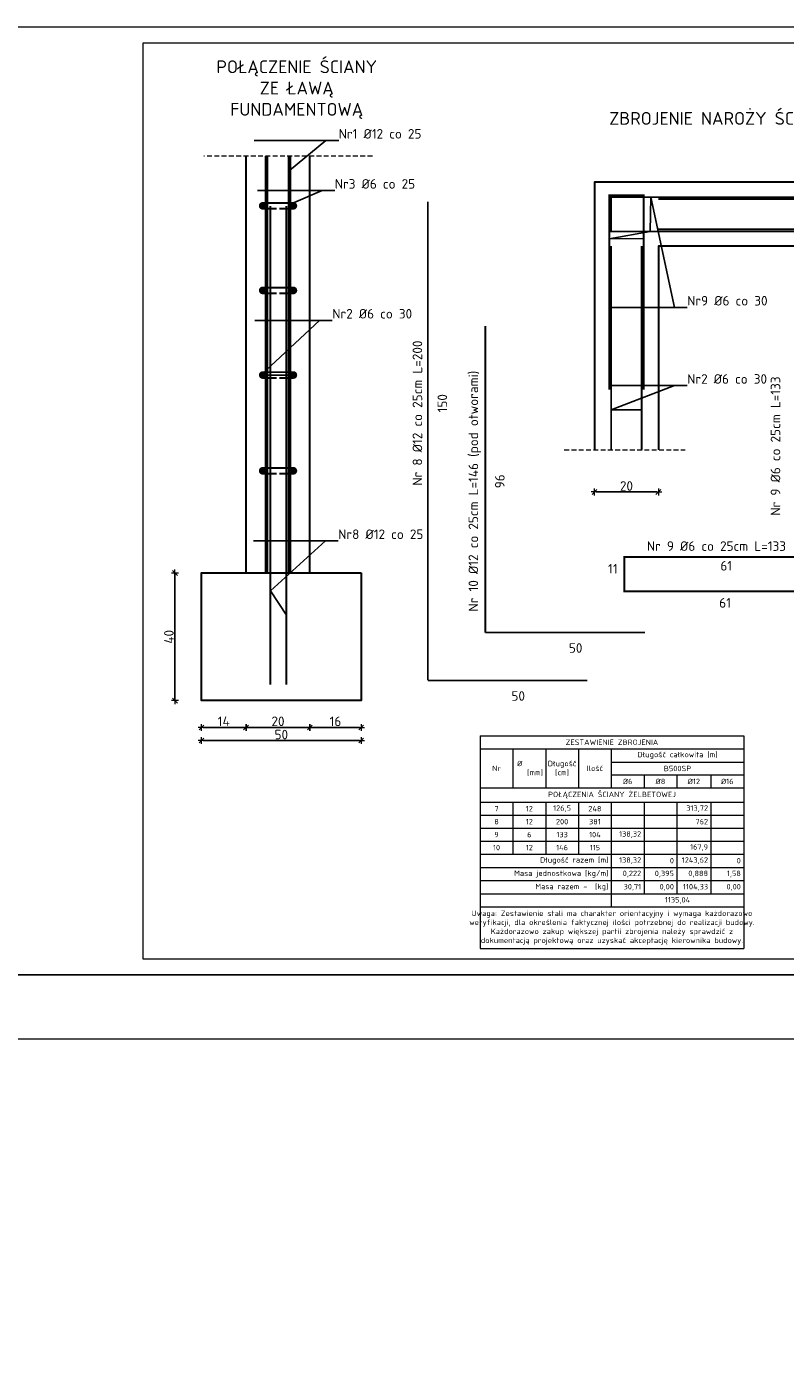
# Model space of a CAD drawing. Header units: millimetres. Extents: x -81893328 to 44149, y -26843406 to 95443303.
# Tile 77 of 100: x 27583 to 28177, y 5423 to 6477. Entities that reach past the tile are written whole.
import ezdxf
from ezdxf import colors
from ezdxf.entities.mleader import LeaderData, LeaderLine
from ezdxf.math import Vec2, Vec3

# ---------------------------------------------------------------- set-up
doc = ezdxf.new("R2010")
doc.units = ezdxf.units.MM
for name, pattern in [('_DASH', [10, 8, -2]), ('CIĄGłA', [0]), ('DASHED', [19.05, 12.7, -6.35])]:
    doc.linetypes.add(name, pattern=pattern)
for name, color, linetype, lineweight in [('aRMZ - cienka', 84, 'Continuous', 13), ('aRMZ - gruba', 92, 'Continuous', 30), ('aRMZ - opisy', 7, 'Continuous', 5), ('aRMZ - tabelka i ramka', 63, 'Continuous', 13), ('aRMZ - wymiarowanie', 4, 'Continuous', 13), ('kRMZ - przerywana', 3, 'DASHED', 5), ('kRMZ - pręty drugorzędne', 2, 'Continuous', 30), ('kRMZ - pręty główne', 3, 'Continuous', 30), ('kRMZ - pręty poprzeczne', 4, 'Continuous', 30), ('kRMZ - wymiarowanie', 221, 'Continuous', 13)]:
    doc.layers.add(name, color=color, linetype=linetype, lineweight=lineweight)
doc.styles.add('1-10 RM wymiar', font='isocpeur.ttf', dxfattribs={"height": 3})
doc.styles.add('1-100 RM wymiar', font='isocpeur.ttf', dxfattribs={"height": 15})
doc.styles.add('1-50 RM wymiar', font='isocpeur.ttf', dxfattribs={"height": 7.5})
doc.styles.get("Standard").update_dxf_attribs({"font": 'arial.ttf'})
doc.dimstyles.new('1-50RM', dxfattribs={"dimtxt": 7.5, "dimasz": 1.25, "dimexe": 1.25, "dimexo": 0.625, "dimgap": 1, "dimtad": 1, "dimtxsty": '1-50 RM wymiar', "dimblk": 'ZNACZKI', "dimcen": 2, "dimdle": 5, "dimse1": 1, "dimse2": 1, "dimclrd": 7, "dimclrt": 7, "dimadec": 0, "dimazin": 0, "dimtfac": 1, "dimtix": 1, "dimtmove": 1, "dimatfit": 3, "dimldrblk": 'ZNACZKI', "dimfxl": 1, "dimarcsym": 0})

# ---------------------------------------------------------------- blocks, each defined once
blk = doc.blocks.new('ZNACZKI')
for p, q in [((1.51, 1.51), (-1.51, -1.51)), ((0, 2.13), (0, -2.13)), ((-2.13, 0), (2.13, 0))]:
    blk.add_line(p, q)
blk = doc.blocks.new('*D1012')
at = {"layer": 'Defpoints', "color": 0, "transparency": 16777216}
for p in [(27719.9, 5949.7), (27844.9, 5949.7), (27844.9, 5918.4)]:
    blk.add_point(p, dxfattribs=at)
at = {"layer": 'kRMZ - wymiarowanie', "color": 7, "lineweight": -2, "transparency": 16777216}
blk.add_line((27721.1, 5918.4), (27843.6, 5918.4), dxfattribs=at)
at = {"layer": 'kRMZ - wymiarowanie', "color": 7, "lineweight": -2, "transparency": 16777216, "xscale": 1.25, "yscale": 1.25, "zscale": 1.25, "rotation": 180}
blk.add_blockref('ZNACZKI', (27719.9, 5918.4), dxfattribs=at)
at = {"layer": 'kRMZ - wymiarowanie', "color": 7, "lineweight": -2, "transparency": 16777216, "xscale": 1.25, "yscale": 1.25, "zscale": 1.25}
blk.add_blockref('ZNACZKI', (27844.9, 5918.4), dxfattribs=at)
at = {"layer": 'kRMZ - wymiarowanie', "color": 7, "transparency": 16777216, "insert": (27782.4, 5923.1), "char_height": 7.5, "attachment_point": 5, "style": '1-50 RM wymiar'}
blk.add_mtext('50', dxfattribs=at)
blk = doc.blocks.new('*D1013')
at = {"layer": 'Defpoints', "color": 0, "transparency": 16777216}
for p in [(27699.1, 6049.7), (27719.9, 6049.7), (27719.9, 5949.7)]:
    blk.add_point(p, dxfattribs=at)
at = {"layer": 'kRMZ - wymiarowanie', "color": 7, "lineweight": -2, "transparency": 16777216}
blk.add_line((27699.1, 5950.9), (27699.1, 6048.4), dxfattribs=at)
at = {"layer": 'kRMZ - wymiarowanie', "color": 7, "lineweight": -2, "transparency": 16777216, "xscale": 1.25, "yscale": 1.25, "zscale": 1.25}
for p, rotation in [((27699.1, 6049.7), 90), ((27699.1, 5949.7), 270)]:
    blk.add_blockref('ZNACZKI', p, dxfattribs=dict(at, rotation=rotation))
at = {"layer": 'kRMZ - wymiarowanie', "color": 7, "transparency": 16777216, "insert": (27694.4, 5999.7), "char_height": 7.5, "attachment_point": 5, "rotation": 90, "style": '1-50 RM wymiar'}
blk.add_mtext('40', dxfattribs=at)
blk = doc.blocks.new('*D1014')
at = {"layer": 'Defpoints', "color": 0, "transparency": 16777216}
for p in [(27754.8, 6049.7), (27719.9, 5949.7), (27754.8, 5928.7)]:
    blk.add_point(p, dxfattribs=at)
at = {"layer": 'kRMZ - wymiarowanie', "color": 7, "lineweight": -2, "transparency": 16777216}
blk.add_line((27721.1, 5928.7), (27753.6, 5928.7), dxfattribs=at)
at = {"layer": 'kRMZ - wymiarowanie', "color": 7, "lineweight": -2, "transparency": 16777216, "xscale": 1.25, "yscale": 1.25, "zscale": 1.25, "rotation": 180}
blk.add_blockref('ZNACZKI', (27719.9, 5928.7), dxfattribs=at)
at = {"layer": 'kRMZ - wymiarowanie', "color": 7, "lineweight": -2, "transparency": 16777216, "xscale": 1.25, "yscale": 1.25, "zscale": 1.25}
blk.add_blockref('ZNACZKI', (27754.8, 5928.7), dxfattribs=at)
at = {"layer": 'kRMZ - wymiarowanie', "color": 7, "transparency": 16777216, "insert": (27737.3, 5933.5), "char_height": 7.5, "attachment_point": 5, "style": '1-50 RM wymiar'}
blk.add_mtext('14', dxfattribs=at)
blk = doc.blocks.new('*D1015')
at = {"layer": 'Defpoints', "color": 0, "transparency": 16777216}
for p in [(27754.8, 6049.7), (27804.8, 6049.7), (27804.8, 5928.7)]:
    blk.add_point(p, dxfattribs=at)
at = {"layer": 'kRMZ - wymiarowanie', "color": 7, "lineweight": -2, "transparency": 16777216}
blk.add_line((27756.1, 5928.7), (27803.6, 5928.7), dxfattribs=at)
at = {"layer": 'kRMZ - wymiarowanie', "color": 7, "lineweight": -2, "transparency": 16777216, "xscale": 1.25, "yscale": 1.25, "zscale": 1.25, "rotation": 180}
blk.add_blockref('ZNACZKI', (27754.8, 5928.7), dxfattribs=at)
at = {"layer": 'kRMZ - wymiarowanie', "color": 7, "lineweight": -2, "transparency": 16777216, "xscale": 1.25, "yscale": 1.25, "zscale": 1.25}
blk.add_blockref('ZNACZKI', (27804.8, 5928.7), dxfattribs=at)
at = {"layer": 'kRMZ - wymiarowanie', "color": 7, "transparency": 16777216, "insert": (27779.8, 5933.5), "char_height": 7.5, "attachment_point": 5, "style": '1-50 RM wymiar'}
blk.add_mtext('20', dxfattribs=at)
blk = doc.blocks.new('*D1016')
at = {"layer": 'Defpoints', "color": 0, "transparency": 16777216}
for p in [(27804.8, 6049.7), (27844.9, 6049.7), (27844.9, 5928.7)]:
    blk.add_point(p, dxfattribs=at)
at = {"layer": 'kRMZ - wymiarowanie', "color": 7, "lineweight": -2, "transparency": 16777216}
blk.add_line((27806.1, 5928.7), (27843.6, 5928.7), dxfattribs=at)
at = {"layer": 'kRMZ - wymiarowanie', "color": 7, "lineweight": -2, "transparency": 16777216, "xscale": 1.25, "yscale": 1.25, "zscale": 1.25, "rotation": 180}
blk.add_blockref('ZNACZKI', (27804.8, 5928.7), dxfattribs=at)
at = {"layer": 'kRMZ - wymiarowanie', "color": 7, "lineweight": -2, "transparency": 16777216, "xscale": 1.25, "yscale": 1.25, "zscale": 1.25}
blk.add_blockref('ZNACZKI', (27844.9, 5928.7), dxfattribs=at)
at = {"layer": 'kRMZ - wymiarowanie', "color": 7, "transparency": 16777216, "insert": (27824.8, 5933.5), "char_height": 7.5, "attachment_point": 5, "style": '1-50 RM wymiar'}
blk.add_mtext('16', dxfattribs=at)
blk = doc.blocks.new('*D1019')
at = {"layer": 'Defpoints', "color": 0, "transparency": 16777216}
for p in [(28027.7, 6146.2), (28077.7, 6146.2), (28077.7, 6113.1)]:
    blk.add_point(p, dxfattribs=at)
at = {"layer": 'kRMZ - wymiarowanie', "color": 7, "lineweight": -2, "transparency": 16777216}
blk.add_line((28029, 6113.1), (28076.5, 6113.1), dxfattribs=at)
at = {"layer": 'kRMZ - wymiarowanie', "color": 7, "lineweight": -2, "transparency": 16777216, "xscale": 1.25, "yscale": 1.25, "zscale": 1.25, "rotation": 180}
blk.add_blockref('ZNACZKI', (28027.7, 6113.1), dxfattribs=at)
at = {"layer": 'kRMZ - wymiarowanie', "color": 7, "lineweight": -2, "transparency": 16777216, "xscale": 1.25, "yscale": 1.25, "zscale": 1.25}
blk.add_blockref('ZNACZKI', (28077.7, 6113.1), dxfattribs=at)
at = {"layer": 'kRMZ - wymiarowanie', "color": 7, "transparency": 16777216, "insert": (28052.7, 6117.8), "char_height": 7.5, "attachment_point": 5, "style": '1-50 RM wymiar'}
blk.add_mtext('20', dxfattribs=at)
blk = doc.blocks.new('_None')

msp = doc.modelspace()

# ---------------------------------------------------------------- hatches: boundary and pattern name
at = {"layer": 'kRMZ - pręty poprzeczne'}
h = msp.add_hatch(color=256, dxfattribs=at)
h.dxf.hatch_style = 1
edge = h.paths.add_edge_path()
edge.add_arc((27767.842, 6337.1931), 1.5, 0, 360)
h = msp.add_hatch(color=256, dxfattribs=at)
h.dxf.hatch_style = 1
edge = h.paths.add_edge_path()
edge.add_arc((27791.842, 6337.1931), 1.5, 0, 360)
h = msp.add_hatch(color=256, dxfattribs=at)
h.dxf.hatch_style = 1
edge = h.paths.add_edge_path()
edge.add_arc((27767.842, 6270.9431), 1.5, 0, 360)
h = msp.add_hatch(color=256, dxfattribs=at)
h.dxf.hatch_style = 1
edge = h.paths.add_edge_path()
edge.add_arc((27791.842, 6270.9431), 1.5, 0, 360)
h = msp.add_hatch(color=256, dxfattribs=at)
h.dxf.hatch_style = 1
edge = h.paths.add_edge_path()
edge.add_arc((27767.842, 6204.6931), 1.5, 0, 360)
h = msp.add_hatch(color=256, dxfattribs=at)
h.dxf.hatch_style = 1
edge = h.paths.add_edge_path()
edge.add_arc((27791.842, 6204.6931), 1.5, 0, 360)
h = msp.add_hatch(color=256, dxfattribs=at)
h.dxf.hatch_style = 1
edge = h.paths.add_edge_path()
edge.add_arc((27767.842, 6129.6931), 1.5, 0, 360)
h = msp.add_hatch(color=256, dxfattribs=at)
h.dxf.hatch_style = 1
edge = h.paths.add_edge_path()
edge.add_arc((27791.842, 6129.6931), 1.5, 0, 360)

# ---------------------------------------------------------------- linework, layer by layer
at = {"layer": 'aRMZ - cienka', "lineweight": 15, "ltscale": 2}
for p, q in [((27938.1185, 5922.1905), (28144.5369, 5922.1905)), ((27938.1185, 5922.1905), (27938.1185, 5755.6892)), ((28144.5369, 5922.1905), (28144.5369, 5891.4749)), ((27938.1185, 5912.0461), (28144.5369, 5912.0461)), ((27963.7885, 5912.0461), (27963.7885, 5881.3305)), ((27989.4585, 5912.0461), (27989.4585, 5881.3305)), ((28015.1285, 5912.0461), (28015.1285, 5881.3305)), ((28040.7985, 5912.0461), (28040.7985, 5881.3305)), ((28040.7985, 5901.6194), (28144.5369, 5901.6194)), ((28040.7985, 5891.4749), (28144.5369, 5891.4749)), ((28066.4685, 5891.4749), (28066.4685, 5881.3305)), ((28092.1385, 5891.4749), (28092.1385, 5881.3305)), ((28118.8669, 5891.4749), (28118.8669, 5881.3305)), ((28144.5369, 5891.4749), (28144.5369, 5881.3305)), ((27938.1185, 5881.3305), (28144.5369, 5881.3305)), ((28144.5369, 5881.3305), (28144.5369, 5870.1314)), ((27938.1185, 5870.1314), (28144.5369, 5870.1314)), ((27963.7885, 5870.1314), (27963.7885, 5829.5536)), ((27989.4585, 5870.1314), (27989.4585, 5829.5536)), ((28015.1285, 5870.1314), (28015.1285, 5829.5536)), ((28040.7985, 5870.1314), (28040.7985, 5829.5536)), ((28066.4685, 5870.1314), (28066.4685, 5798.2736)), ((28092.1385, 5870.1314), (28092.1385, 5798.2736)), ((28118.8669, 5870.1314), (28118.8669, 5798.2736)), ((28144.5369, 5870.1314), (28144.5369, 5798.2736)), ((27938.1185, 5859.987), (28144.5369, 5859.987)), ((27938.1185, 5849.8425), (28144.5369, 5849.8425)), ((27938.1185, 5839.6981), (28144.5369, 5839.6981)), ((27938.1185, 5829.5536), (28144.5369, 5829.5536)), ((28040.7985, 5829.5536), (28040.7985, 5798.2736)), ((27938.1185, 5819.127), (28144.5369, 5819.127)), ((27938.1185, 5808.7003), (28144.5369, 5808.7003)), ((27938.1185, 5798.2736), (28144.5369, 5798.2736)), ((27938.1185, 5788.1292), (28144.5369, 5788.1292)), ((28040.7985, 5798.2736), (28040.7985, 5788.1292)), ((28144.5369, 5798.2736), (28144.5369, 5755.6892)), ((27938.1185, 5755.6892), (28144.5369, 5755.6892))]:
    msp.add_line(p, q, dxfattribs=at)
at = {"layer": 'aRMZ - gruba'}
for p, q in [((27754.842, 6049.6931), (27754.842, 6376.1939)), ((27804.842, 6049.6931), (27804.842, 6376.1939))]:
    msp.add_line(p, q, dxfattribs=at)
for points in [[(28216.8447, 6355.6266), (28027.7362, 6355.6266), (28027.7362, 6146.1974)], [(28216.8447, 6305.6266), (28077.7362, 6305.6266), (28077.7362, 6146.1974)]]:
    msp.add_lwpolyline(points, dxfattribs=at)
msp.add_lwpolyline([(27844.8501, 6049.6931), (27844.8501, 5949.6931), (27719.8501, 5949.6931), (27719.8501, 6049.6931)], close=True, dxfattribs=at)
at = {"layer": 'aRMZ - tabelka i ramka', "color": 7, "true_color": 0xffffff}
for points in [[(27561.7575, 6477.3224), (28611.7575, 6477.3224), (28611.7575, 5734.8224), (27561.7575, 5734.8224)], [(26511.7575, 5734.8224), (30711.7575, 5734.8224), (30711.7575, 2764.8224), (26511.7575, 2764.8224)]]:
    msp.add_lwpolyline(points, close=True, dxfattribs=at)
at = {"layer": 'aRMZ - tabelka i ramka'}
for points in [[(27674.2575, 6464.8224), (28599.2575, 6464.8224), (28599.2575, 5747.3224), (27674.2575, 5747.3224)], [(26961.7575, 5684.8224), (30661.7575, 5684.8224), (30661.7575, 2814.8224), (26961.7575, 2814.8224)]]:
    msp.add_lwpolyline(points, close=True, dxfattribs=at)
at = {"layer": 'aRMZ - wymiarowanie', "color": 1, "ltscale": 2, "const_width": 1.5}
for points in [[(28066.1218, 6193.1266), (28066.1218, 6345.5122), (28039.2362, 6345.5122), (28039.2362, 6193.1266)], [(28190.2362, 6344.0122), (28040.7362, 6344.0122), (28040.7362, 6317.1266), (28190.2362, 6317.1266)], [(28200.4566, 6062.2633), (28050.9566, 6062.2633), (28050.9566, 6035.3777), (28200.4566, 6035.3777)]]:
    msp.add_lwpolyline(points, dxfattribs=at)
at = {"layer": 'aRMZ - wymiarowanie', "linetype": '_DASH', "ltscale": 1.5, "const_width": 1.5}
for points in [[(28216.8447, 6342.6266), (28077.7362, 6342.6266)], [(28216.8447, 6318.7411), (28077.7362, 6318.7411)], [(28040.7362, 6305.6266), (28040.7362, 6146.1974)], [(28064.6218, 6305.6266), (28064.6218, 6146.1974)]]:
    msp.add_lwpolyline(points, dxfattribs=at)
at = {"layer": 'kRMZ - przerywana', "ltscale": 0.3}
msp.add_line((27853.771, 6376.1939), (27721.728, 6376.1939), dxfattribs=at)
msp.add_lwpolyline([(28003.9265, 6146.1974), (28098.739, 6146.1974)], dxfattribs=at)
at = {"layer": 'kRMZ - pręty drugorzędne', "const_width": 1.5}
for points in [[(27778.8483, 6334.9493), (27767.842, 6334.9493, -1), (27767.842, 6339.4368), (27791.7276, 6339.4368, -1.051001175), (27791.7276, 6334.9493), (27780.7213, 6334.9493)], [(27778.8483, 6268.6993), (27767.842, 6268.6993, -1), (27767.842, 6273.1868), (27791.7276, 6273.1868, -1.051001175), (27791.7276, 6268.6993), (27780.7213, 6268.6993)], [(27778.8483, 6202.4493), (27767.842, 6202.4493, -1), (27767.842, 6206.9368), (27791.7276, 6206.9368, -1.051001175), (27791.7276, 6202.4493), (27780.7213, 6202.4493)], [(27778.8483, 6127.4493), (27767.842, 6127.4493, -1), (27767.842, 6131.9368), (27791.7276, 6131.9368, -1.051001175), (27791.7276, 6127.4493), (27780.7213, 6127.4493)]]:
    msp.add_lwpolyline(points, format="xyb", dxfattribs=at)
at = {"layer": 'kRMZ - pręty główne', "linetype": 'DASHED', "lineweight": 30, "ltscale": 1.5, "const_width": 3}
for points in [[(27770.842, 6376.1939), (27770.842, 6049.6931)], [(27788.842, 6376.1939), (27788.842, 6049.6931)]]:
    msp.add_lwpolyline(points, dxfattribs=at)
at = {"layer": 'kRMZ - pręty główne', "color": 1, "linetype": 'CIĄGłA', "lineweight": 15, "ltscale": 3, "const_width": 1.5}
for points in [[(27773.842, 6337.1931), (27773.842, 5962.1931)], [(27786.3884, 6337.1931), (27786.3884, 5962.1931)], [(27897.1763, 6340.4629), (27897.1763, 5965.4629)], [(27942.1405, 6243.0306), (27942.1405, 6003.0306)], [(27942.1405, 6003.0306), (28067.1405, 6003.0306)], [(27897.1763, 5965.4629), (28022.1763, 5965.4629)]]:
    msp.add_lwpolyline(points, dxfattribs=at)
at = {"layer": 'kRMZ - pręty poprzeczne'}
for centre in [(27767.842, 6337.1931), (27791.842, 6337.1931), (27767.842, 6270.9431), (27791.842, 6270.9431), (27767.842, 6204.6931), (27791.842, 6204.6931), (27767.842, 6129.6931), (27791.842, 6129.6931)]:
    msp.add_circle(centre, 1.5, dxfattribs=at)

# ---------------------------------------------------------------- texts
at = {"layer": 'aRMZ - cienka', "lineweight": 15, "ltscale": 2}
for s, insert, char_height, width, attachment_point in [('{\\fISOCPEUR|b1|i0|c0;ZESTAWIENIE ZBROJENIA', (28041.3277, 5917.1183), 4.233333, 201.918333, 5), ('{\\fISOCPEUR|b0|i0|c0;Długość całkowita [m]', (28092.6677, 5906.8327), 4.233333, 99.238333, 5), ('{\\fISOCPEUR|b0|i0|c0;Nr', (27950.9535, 5896.6883), 4.233333, 21.17, 5), ('{\\fISOCPEUR|b0|i0|c0;Ø          [mm]', (27976.6235, 5896.6883), 4.233333, 21.17, 5), ('{\\fISOCPEUR|b0|i0|c0;Długość [cm]', (28002.2935, 5896.6883), 4.233333, 21.17, 5), ('{\\fISOCPEUR|b0|i0|c0;Ilość', (28027.9635, 5896.6883), 4.233333, 21.17, 5), ('{\\fISOCPEUR|b0|i0|c0;B500SP', (28092.6677, 5896.5472), 4.233333, 99.238333, 5), ('{\\fISOCPEUR|b0|i0|c0;Ø6  ', (28053.6335, 5886.4027), 4.233333, 21.17, 5), ('{\\fISOCPEUR|b0|i0|c0;Ø8', (28079.3035, 5886.4027), 4.233333, 21.17, 5), ('{\\fISOCPEUR|b0|i0|c0;Ø12', (28105.5027, 5886.4027), 4.233333, 22.228333, 5), ('{\\fISOCPEUR|b0|i0|c0;Ø16  ', (28131.7019, 5886.4027), 4.233333, 21.17, 5), ('{\\fISOCPEUR|b1|i0|c0;POŁĄCZENIA ŚCIANY ŻELBETOWEJ', (28041.3277, 5875.731), 4.233333, 201.918333, 5), ('{\\fISOCPEUR|b0|i0|c0;', (28084.107, 5877.8394), 4.233333, 21.17, 6), ('{\\fISOCPEUR|b0|i0|c0;', (28109.777, 5877.8394), 4.233333, 21.17, 6), ('{\\fISOCPEUR|b0|i0|c0;', (28141.0054, 5877.8394), 4.233333, 21.17, 4), ('{\\fISOCPEUR|b0|i0|c0;7', (27950.9535, 5865.0592), 4.233333, 21.17, 5), ('{\\fISOCPEUR|b0|i0|c0;12', (27976.6235, 5865.0592), 4.233333, 21.17, 5), ('{\\fISOCPEUR|b0|i0|c0;', (27975.7743, 5867.2784), 2.822222, 14.113333, 6), ('{\\fISOCPEUR|b0|i0|c0;', (27992.8876, 5867.2784), 2.822222, 14.113333, 6), ('{\\fISOCPEUR|b0|i0|c0;126,5', (28002.2935, 5865.0592), 4.233333, 21.17, 5), ('{\\fISOCPEUR|b0|i0|c0;', (28013.7065, 5867.2784), 2.822222, 14.113333, 4), ('{\\fISOCPEUR|b0|i0|c0;248', (28027.9635, 5865.0592), 4.233333, 21.17, 5), ('{\\fISOCPEUR|b0|i0|c0;', (28084.107, 5867.695), 4.233333, 21.17, 6), ('{\\fISOCPEUR|b0|i0|c0;313,72', (28116.6169, 5865.0592), 4.233333, 22.228333, 6), ('{\\fISOCPEUR|b0|i0|c0;', (28109.777, 5867.695), 4.233333, 21.17, 6), ('{\\fISOCPEUR|b0|i0|c0;', (28141.0054, 5867.695), 4.233333, 21.17, 4), ('{\\fISOCPEUR|b0|i0|c0;8', (27950.9535, 5854.9148), 4.233333, 21.17, 5), ('{\\fISOCPEUR|b0|i0|c0;12', (27976.6235, 5854.9148), 4.233333, 21.17, 5), ('{\\fISOCPEUR|b0|i0|c0;', (27975.7743, 5860.5155), 2.822222, 14.113333, 6), ('{\\fISOCPEUR|b0|i0|c0;', (27992.8876, 5860.5155), 2.822222, 14.113333, 6), ('{\\fISOCPEUR|b0|i0|c0;', (27992.8876, 5853.7525), 2.822222, 14.113333, 6), ('{\\fISOCPEUR|b0|i0|c0;200', (28002.2935, 5854.9148), 4.233333, 21.17, 5), ('{\\fISOCPEUR|b0|i0|c0;', (28010.7065, 5853.7525), 2.822222, 14.818889, 6), ('{\\fISOCPEUR|b0|i0|c0;', (28013.7065, 5860.5155), 2.822222, 14.113333, 4), ('{\\fISOCPEUR|b0|i0|c0;', (28013.7065, 5853.7525), 2.822222, 14.113333, 4), ('{\\fISOCPEUR|b0|i0|c0;381', (28027.9635, 5854.9148), 4.233333, 21.17, 5), ('{\\fISOCPEUR|b0|i0|c0;762', (28116.6169, 5854.9148), 4.233333, 22.228333, 6), ('{\\fISOCPEUR|b0|i0|c0;', (28109.777, 5857.5505), 4.233333, 21.17, 6), ('{\\fISOCPEUR|b0|i0|c0;', (28136.5054, 5857.5505), 4.233333, 22.228333, 6), ('{\\fISOCPEUR|b0|i0|c0;', (28141.0054, 5857.5505), 4.233333, 21.17, 4), ('{\\fISOCPEUR|b0|i0|c0;9', (27950.9535, 5844.7703), 4.233333, 21.17, 5), ('{\\fISOCPEUR|b0|i0|c0;6', (27976.6235, 5844.7703), 4.233333, 21.17, 5), ('{\\fISOCPEUR|b0|i0|c0;', (27975.7743, 5846.9895), 2.822222, 14.113333, 6), ('{\\fISOCPEUR|b0|i0|c0;', (27992.8876, 5846.9895), 2.822222, 14.113333, 6), ('{\\fISOCPEUR|b0|i0|c0;133', (28002.2935, 5844.7703), 4.233333, 21.17, 5), ('{\\fISOCPEUR|b0|i0|c0;', (28013.7065, 5846.9895), 2.822222, 14.113333, 4), ('{\\fISOCPEUR|b0|i0|c0;104', (28027.9635, 5844.7703), 4.233333, 21.17, 5), ('{\\fISOCPEUR|b0|i0|c0;138,32', (28064.2185, 5844.7703), 4.233333, 21.17, 6), ('{\\fISOCPEUR|b0|i0|c0;10', (27950.9535, 5834.6259), 4.233333, 21.17, 5), ('{\\fISOCPEUR|b0|i0|c0;12', (27976.6235, 5834.6259), 4.233333, 21.17, 5), ('{\\fISOCPEUR|b0|i0|c0;146', (28002.2935, 5834.6259), 4.233333, 21.17, 5), ('{\\fISOCPEUR|b0|i0|c0;115', (28027.9635, 5834.6259), 4.233333, 21.17, 5), ('{\\fISOCPEUR|b0|i0|c0;167,9', (28116.6169, 5834.6259), 4.233333, 22.228333, 6), ('{\\fISOCPEUR|b0|i0|c0;Długość razem [m]', (28038.5485, 5824.3403), 4.233333, 98.18, 6), ('{\\fISOCPEUR|b0|i0|c0;138,32', (28064.2185, 5824.3403), 4.233333, 21.17, 6), ('{\\fISOCPEUR|b0|i0|c0;0', (28089.8885, 5824.3403), 4.233333, 21.17, 6), ('{\\fISOCPEUR|b0|i0|c0;1243,62', (28116.6169, 5824.3403), 4.233333, 22.228333, 6), ('{\\fISOCPEUR|b0|i0|c0;0', (28142.2869, 5824.3403), 4.233333, 21.17, 6), ('{\\fISOCPEUR|b0|i0|c0;', (27925.9343, 5819.3732), 2.822222, 65.453333, 5), ('{\\fISOCPEUR|b0|i0|c0;Masa jednostkowa [kg/m]', (28038.5485, 5813.9136), 4.233333, 98.18, 6), ('{\\fISOCPEUR|b0|i0|c0;', (28009.347, 5816.1261), 4.233333, 98.18, 5), ('{\\fISOCPEUR|b0|i0|c0;0,222', (28064.2185, 5813.9136), 4.233333, 21.17, 6), ('{\\fISOCPEUR|b0|i0|c0;0,395', (28089.8885, 5813.9136), 4.233333, 21.17, 6), ('{\\fISOCPEUR|b0|i0|c0;0,888', (28116.6169, 5813.9136), 4.233333, 22.228333, 6), ('{\\fISOCPEUR|b0|i0|c0;1,58', (28142.2869, 5813.9136), 4.233333, 21.17, 6), ('{\\fISOCPEUR|b0|i0|c0;Masa razem -  [kg]', (28038.5485, 5803.487), 4.233333, 98.18, 6), ('{\\fISOCPEUR|b0|i0|c0;30,71', (28064.2185, 5803.487), 4.233333, 21.17, 6), ('{\\fISOCPEUR|b0|i0|c0;0,00', (28089.8885, 5803.487), 4.233333, 21.17, 6), ('{\\fISOCPEUR|b0|i0|c0;1104,33', (28116.6169, 5803.487), 4.233333, 22.228333, 6), ('{\\fISOCPEUR|b0|i0|c0;0,00', (28142.2869, 5803.487), 4.233333, 21.17, 6), ('{\\fCalibri|b0|i0|c0;', (27893.2076, 5789.1021), 2.822222, 14.113333, 7), ('{\\fCalibri|b0|i0|c0;', (27910.321, 5789.1021), 2.822222, 14.113333, 7), ('{\\fCalibri|b0|i0|c0;', (27927.4343, 5789.1021), 2.822222, 14.113333, 7), ('{\\fISOCPEUR|b0|i0|c0;Uwaga: Zestawienie stali ma charakter orientacyjny i wymaga każdorazowo weryfikacji, dla określenia faktycznej ilości potrzebnej do realizacji budowy. Każdorazowo zakup większej partii zbrojenia należy sprawdzić z dokumentacją projektową oraz uzyskać akceptację kierownika budowy. ', (28041.3277, 5771.9092), 4.2333333, 201.918333, 5), ('{\\fCalibri|b0|i0|c0;', (27944.5476, 5789.1021), 2.822222, 14.113333, 7), ('{\\fCalibri|b0|i0|c0;', (27961.661, 5789.1021), 2.822222, 14.113333, 7), ('{\\fCalibri|b0|i0|c0;', (27978.7743, 5789.1021), 2.822222, 14.113333, 7), ('{\\fCalibri|b0|i0|c0;', (27995.8876, 5789.1021), 2.822222, 14.818889, 7), ('{\\fCalibri|b0|i0|c0;', (28013.7065, 5789.1021), 2.822222, 14.113333, 7), ('{\\fISOCPEUR|b1|i0|c0;1135,04', (28092.6677, 5793.2014), 4.233333, 99.238333, 5), ('{\\fCalibri|b0|i0|c0;', (27893.2076, 5782.3392), 2.822222, 14.113333, 7), ('{\\fCalibri|b0|i0|c0;', (27910.321, 5782.3392), 2.822222, 14.113333, 7), ('{\\fCalibri|b0|i0|c0;', (27927.4343, 5782.3392), 2.822222, 14.113333, 7), ('{\\fCalibri|b0|i0|c0;', (27944.5476, 5782.3392), 2.822222, 14.113333, 7), ('{\\fCalibri|b0|i0|c0;', (27961.661, 5782.3392), 2.822222, 14.113333, 7), ('{\\fCalibri|b0|i0|c0;', (27978.7743, 5782.3392), 2.822222, 14.113333, 7), ('{\\fCalibri|b0|i0|c0;', (27995.8876, 5782.3392), 2.822222, 14.818889, 7), ('{\\fCalibri|b0|i0|c0;', (28013.7065, 5782.3392), 2.822222, 14.113333, 7), ('{\\fCalibri|b0|i0|c0;', (27960.257, 5770.7194), 4.233333, 21.17, 7), ('{\\fCalibri|b0|i0|c0;', (27985.927, 5770.7194), 4.233333, 21.17, 7), ('{\\fCalibri|b0|i0|c0;', (28011.597, 5770.7194), 4.233333, 21.17, 7), ('{\\fCalibri|b0|i0|c0;', (28037.267, 5770.7194), 4.233333, 21.17, 7), ('{\\fCalibri|b0|i0|c0;', (28062.937, 5770.7194), 4.233333, 21.17, 7), ('{\\fCalibri|b0|i0|c0;', (28088.607, 5770.7194), 4.233333, 21.17, 7), ('{\\fCalibri|b0|i0|c0;', (28114.277, 5770.7194), 4.233333, 22.228333, 7), ('{\\fCalibri|b0|i0|c0;', (28141.0054, 5770.7194), 4.233333, 21.17, 7), ('{\\fCalibri|b0|i0|c0;', (27960.257, 5760.575), 4.233333, 21.17, 7), ('{\\fCalibri|b0|i0|c0;', (27985.927, 5760.575), 4.233333, 21.17, 7), ('{\\fCalibri|b0|i0|c0;', (28011.597, 5760.575), 4.233333, 21.17, 7), ('{\\fCalibri|b0|i0|c0;', (28037.267, 5760.575), 4.233333, 21.17, 7), ('{\\fCalibri|b0|i0|c0;', (28062.937, 5760.575), 4.233333, 21.17, 7), ('{\\fCalibri|b0|i0|c0;', (28088.607, 5760.575), 4.233333, 21.17, 7), ('{\\fCalibri|b0|i0|c0;', (28114.277, 5760.575), 4.233333, 22.228333, 7), ('{\\fCalibri|b0|i0|c0;', (28141.0054, 5760.575), 4.233333, 21.17, 7)]:
    msp.add_mtext(s, dxfattribs=dict(at, insert=insert, char_height=char_height, width=width, attachment_point=attachment_point))
at = {"layer": 'aRMZ - opisy', "char_height": 10, "attachment_point": 5, "style": '1-100 RM wymiar'}
for s, width, insert in [('POŁĄCZENIE ŚCIANY ZE ŁAWĄ FUNDAMENTOWĄ', 143.860128, (27794.4841, 6428.1981)), ('ZBROJENIE NAROŻY ŚCIAN', 289.984589, (28121.9729, 6405.6808))]:
    msp.add_mtext_dynamic_manual_height_columns(s, width=width, gutter_width=75, heights=[0], dxfattribs=dict(at, insert=insert))
at = {"layer": 'aRMZ - opisy', "char_height": 7.5, "attachment_point": 5, "rotation": 90, "line_spacing_factor": 1.6, "style": '1-100 RM wymiar'}
for s, width, heights, insert in [('Nr 8 %%C12 co 25cm L=200', 161.92785, [0], (27888.9731, 6174.8831)), ('Nr 10 %%C12 co 25cm L=146 (pod otworami)', 246.261902, [0], (27933.9372, 6113.7574)), ('Nr 9 %%C6 co 25cm L=133', 161.92785, [15.1016], (28169.4069, 6149.053)), ('150', 21.468381, [0], (27908.5212, 6182.5805)), ('96', 21.468381, [0], (27953.4854, 6121.4548))]:
    msp.add_mtext_dynamic_manual_height_columns(s, width=width, gutter_width=75, heights=heights, dxfattribs=dict(at, insert=insert))
at = {"layer": 'aRMZ - opisy', "char_height": 7.5, "attachment_point": 5, "line_spacing_factor": 1.6, "style": '1-100 RM wymiar'}
for s, width, heights, insert in [('Nr 9 %%C6 co 25cm L=133', 161.92785, [15.1016], (28123.1642, 6070.7194)), ('11', 21.468381, [0], (28042.0288, 6052.9579)), ('61', 21.468381, [0], (28130.8616, 6055.3051)), ('61', 21.468381, [0], (28129.9229, 6026.2676)), ('50', 21.468381, [0], (28012.8941, 5990.9007)), ('50', 21.468381, [0], (27967.9299, 5953.333))]:
    msp.add_mtext_dynamic_manual_height_columns(s, width=width, gutter_width=75, heights=heights, dxfattribs=dict(at, insert=insert))

# ---------------------------------------------------------------- dimensions: what is measured, and where the dimension line sits
at = {"layer": 'kRMZ - wymiarowanie'}
for base, p1, p2, picture, middle in [((28077.7362, 6113.0851), (28027.7362, 6146.1974), (28077.7362, 6146.1974), '*D1019', (28052.7362, 6117.8351)), ((27754.842, 5928.7447), (27719.8501, 5949.6931), (27754.842, 6049.6931), '*D1014', (27737.3461, 5933.4947)), ((27804.842, 5928.7447), (27754.842, 6049.6931), (27804.842, 6049.6931), '*D1015', (27779.842, 5933.4947)), ((27844.8501, 5928.7447), (27804.842, 6049.6931), (27844.8501, 6049.6931), '*D1016', (27824.8461, 5933.4947)), ((27844.8501, 5918.3912), (27719.8501, 5949.6931), (27844.8501, 5949.6931), '*D1012', (27782.3501, 5923.1412))]:
    dim = msp.add_linear_dim(base=base, p1=p1, p2=p2, dimstyle='1-50RM', override={"dimlfac": 0.4}, dxfattribs=at)
    dim.commit()
    dim.dimension.update_dxf_attribs({"geometry": picture, "text_midpoint": middle})
dim = msp.add_linear_dim(base=(27699.1187, 6049.6931), p1=(27719.8501, 5949.6931), p2=(27719.8501, 6049.6931), angle=90, dimstyle='1-50RM', override={"dimlfac": 0.4}, dxfattribs=at)
dim.commit()
dim.dimension.update_dxf_attribs({"geometry": '*D1013', "text_midpoint": (27694.3687, 5999.6931)})

# ---------------------------------------------------------------- leaders
at = {"layer": 'aRMZ - opisy'}
ml = msp.add_multileader_mtext('Standard', dxfattribs=at)
ml.set_content('Nr1 %%C12 co 25', color=256, style='1-10 RM wymiar')
ml.set_leader_properties()
ml.set_arrow_properties(name='NONE')
ml.build(insert=Vec2(0, 0))
ml.multileader.update_dxf_attribs({"text_left_attachment_type": 6, "text_right_attachment_type": 6, "dogleg_length": 5, "arrow_head_size": 10})
ctx = ml.context
ctx.base_point, ctx.char_height, ctx.arrow_head_size, ctx.landing_gap_size, ctx.plane_origin = Vec3(27827.3362, 6388.3539), 7.5, 10, 0, Vec3(27875.9467, 6359.3395)
ctx.left_attachment, ctx.right_attachment = 6, 6
notes = []
notes.append((ctx, [(0, (1, 1, 0), (27817.3362, 6388.3539), (1, 0), 10, [(1, [(27788.842, 6364.7663)], 0, [])])]))
ctx.mtext.insert, ctx.mtext.line_spacing_factor, ctx.mtext.flow_direction = Vec3(27827.3362, 6397.3539), 0.6, 5
ml = msp.add_multileader_mtext('Standard', dxfattribs=at)
ml.set_content('Nr3 %%C6 co 25', color=256, style='1-10 RM wymiar')
ml.set_leader_properties()
ml.set_arrow_properties(name='NONE')
ml.build(insert=Vec2(0, 0))
ml.multileader.update_dxf_attribs({"text_left_attachment_type": 6, "text_right_attachment_type": 6, "dogleg_length": 5, "arrow_head_size": 10})
ctx = ml.context
ctx.base_point, ctx.char_height, ctx.arrow_head_size, ctx.landing_gap_size, ctx.plane_origin = Vec3(27824.2887, 6349.129), 7.5, 10, 0, Vec3(27818.8905, 6312.8231)
ctx.left_attachment, ctx.right_attachment = 6, 6
notes.append((ctx, [(1, (1, 1, 0), (27814.2887, 6349.129), (1, 0), 10, [(1, [(27791.8393, 6339.4396)], 0, [])])]))
ctx.mtext.insert, ctx.mtext.line_spacing_factor, ctx.mtext.flow_direction = Vec3(27824.2887, 6358.129), 0.6, 5
ml = msp.add_multileader_mtext('Standard', dxfattribs=at)
ml.set_content('Nr9 %%C6 co 30', color=256, style='1-10 RM wymiar')
ml.set_leader_properties()
ml.set_arrow_properties(name='NONE')
ml.build(insert=Vec2(0, 0))
ml.multileader.update_dxf_attribs({"text_left_attachment_type": 6, "text_right_attachment_type": 6, "dogleg_length": 5, "arrow_head_size": 10})
ctx = ml.context
ctx.base_point, ctx.char_height, ctx.arrow_head_size, ctx.landing_gap_size, ctx.plane_origin = Vec3(28100.2304, 6257.6157), 7.5, 10, 0, Vec3(28148.8409, 6228.6013)
ctx.left_attachment, ctx.right_attachment = 6, 6
notes.append((ctx, [(0, (1, 1, 0), (28090.2304, 6257.6157), (1, 0), 10, [(3, [(28066.1218, 6311.584), (28039.2362, 6311.3766), (28071.3385, 6317.1266), (28071.6674, 6344.0122)], 0, [])])]))
ctx.mtext.insert, ctx.mtext.line_spacing_factor, ctx.mtext.flow_direction = Vec3(28100.2304, 6266.6157), 0.6, 5
ml = msp.add_multileader_mtext('Standard', dxfattribs=at)
ml.set_content('Nr2 %%C6 co 30', color=256, style='1-10 RM wymiar')
ml.set_leader_properties()
ml.set_arrow_properties(name='NONE')
ml.build(insert=Vec2(0, 0))
ml.multileader.update_dxf_attribs({"text_left_attachment_type": 6, "text_right_attachment_type": 6, "dogleg_length": 5, "arrow_head_size": 10})
ctx = ml.context
ctx.base_point, ctx.char_height, ctx.arrow_head_size, ctx.landing_gap_size, ctx.plane_origin = Vec3(27822.2966, 6247.4435), 7.5, 10, 0, Vec3(27874.4439, 6194.7136)
ctx.left_attachment, ctx.right_attachment = 6, 6
notes.append((ctx, [(0, (1, 1, 0), (27812.2966, 6247.4435), (1, 0), 10, [(0, [(27790.3393, 6204.6931), (27766.3393, 6204.6931)], 0, [])])]))
ctx.mtext.insert, ctx.mtext.line_spacing_factor, ctx.mtext.flow_direction = Vec3(27822.2966, 6256.4435), 0.6, 5
ml = msp.add_multileader_mtext('Standard', dxfattribs=at)
ml.set_content('Nr2 %%C6 co 30', color=256, style='1-10 RM wymiar')
ml.set_leader_properties()
ml.set_arrow_properties(name='NONE')
ml.build(insert=Vec2(0, 0))
ml.multileader.update_dxf_attribs({"text_left_attachment_type": 6, "text_right_attachment_type": 6, "dogleg_length": 5, "arrow_head_size": 10})
ctx = ml.context
ctx.base_point, ctx.char_height, ctx.arrow_head_size, ctx.landing_gap_size, ctx.plane_origin = Vec3(28100.2304, 6196.3662), 7.5, 10, 0, Vec3(28148.8409, 6167.3519)
ctx.left_attachment, ctx.right_attachment = 6, 6
notes.append((ctx, [(0, (1, 1, 0), (28090.2304, 6196.3662), (1, 0), 10, [(0, [(28064.7362, 6177.3313), (28040.7362, 6177.3313)], 0, [])])]))
ctx.mtext.insert, ctx.mtext.line_spacing_factor, ctx.mtext.flow_direction = Vec3(28100.2304, 6205.3662), 0.6, 5
ml = msp.add_multileader_mtext('Standard', dxfattribs=at)
ml.set_content('Nr8 %%C12 co 25', color=256, style='1-10 RM wymiar')
ml.set_leader_properties()
ml.set_arrow_properties(name='NONE')
ml.build(insert=Vec2(0, 0))
ml.multileader.update_dxf_attribs({"text_left_attachment_type": 6, "text_right_attachment_type": 6, "dogleg_length": 5, "arrow_head_size": 10})
ctx = ml.context
ctx.base_point, ctx.char_height, ctx.arrow_head_size, ctx.landing_gap_size, ctx.plane_origin = Vec3(27826.9326, 6074.7411), 7.5, 10, 0, Vec3(27875.5431, 6045.7268)
ctx.left_attachment, ctx.right_attachment = 6, 6
notes.append((ctx, [(0, (1, 1, 0), (27816.9326, 6074.7411), (1, 0), 10, [(0, [(27786.3884, 6016.6134), (27773.842, 6035.5918)], 0, [])])]))
ctx.mtext.insert, ctx.mtext.line_spacing_factor, ctx.mtext.flow_direction = Vec3(27826.9326, 6083.7411), 0.6, 5
for ctx, leaders in notes:
    for number, flags, end, landing, length, lines in leaders:
        leader = LeaderData()
        leader.index, (leader.has_last_leader_line, leader.has_dogleg_vector, leader.attachment_direction) = number, flags
        leader.last_leader_point, leader.dogleg_vector, leader.dogleg_length = Vec3(end), Vec3(landing), length
        for number, points, colour, breaks in lines:
            line = LeaderLine()
            line.index, line.vertices, line.color, line.breaks = number, Vec3.list(points), colors.encode_raw_color(colour), breaks
            leader.lines.append(line)
        ctx.leaders.append(leader)

doc.saveas('drawing.dxf')
